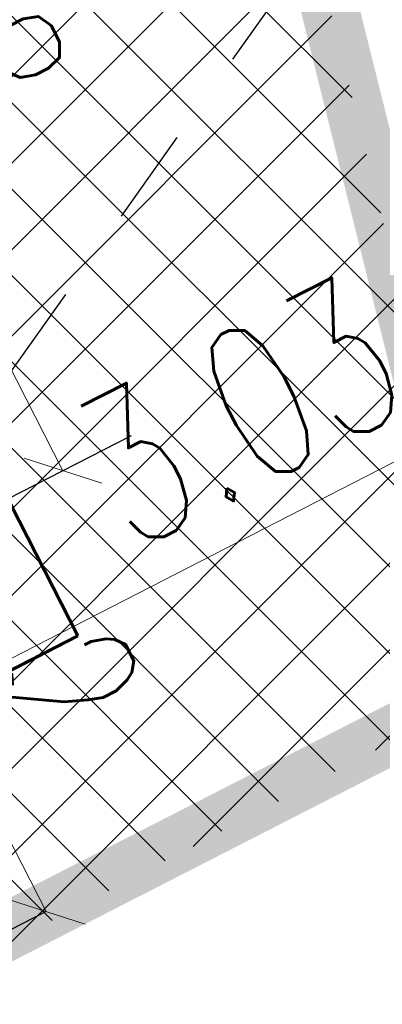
# Model space of a CAD drawing. Header units: metres. Extents: x 7472034 to 8439876, y 5890181 to 5961460.
# Tile 147 of 202: x 8439540.28 to 8439542.16, y 5890376.76 to 5890381.88. Entities that reach past the tile are written whole.
import ezdxf
from ezdxf import colors
from ezdxf.entities.mleader import LeaderData, LeaderLine
from ezdxf.math import Vec2, Vec3

# ---------------------------------------------------------------- set-up
doc = ezdxf.new("R2010")
doc.units = ezdxf.units.M
doc.header["$MEASUREMENT"] = 0
for name, pattern in [('$0$L218_500', [1, 0.5, -0.5]), ('BUW', [1.5, 1, -0.5]), ('CENTER', [2, 1.25, -0.25, 0.25, -0.25]), ('DASHDOT', [25.399999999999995, 12.7, -6.349999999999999, 0, -6.349999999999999]), ('DASHED', [19.049999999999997, 12.7, -6.349999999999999])]:
    doc.linetypes.add(name, pattern=pattern)
doc.layers.get('0').update_dxf_attribs({"linetype": 'CONTINUOUS', "lineweight": 5})
doc.layers.get('Defpoints').update_dxf_attribs({"linetype": 'CONTINUOUS'})
for name, color, linetype, lineweight in [('### Krawężnik', 6, 'CONTINUOUS', 35), ('### rzędne', 172, 'CONTINUOUS', 35), ('_a_widok', 7, 'CONTINUOUS', 5), ('_IS.KD.opis.2', 7, 'CONTINUOUS', 18), ('_IS.TCH.V.oddzialywanie', 30, 'DASHED', 60), ('KOLOR-OBIEKT', 21, 'CONTINUOUS', 13), ('ZAG-obrys 018 wymiary', 7, 'CONTINUOUS', 18), ('ZAG-OBRYS070', 7, 'CONTINUOUS', 70)]:
    doc.layers.add(name, color=color, linetype=linetype, lineweight=lineweight)
doc.layers.add('100_rzut_wym_wew', color=7, linetype='CONTINUOUS')
doc.layers.add('_IS.BLOK.KD.doziemne', color=7, linetype='CONTINUOUS')
doc.styles.add('DIM', font='simplex.shx', dxfattribs={"width": 0.8})
doc.styles.add('RS', font='Romans.shx', dxfattribs={"width": 0.7})
doc.styles.add('style2', font='romans.shx', dxfattribs={"width": 0.7, "oblique": 15})
doc.dimstyles.new('DIM-WEW_500', dxfattribs={"dimscale": 5, "dimtxt": 18, "dimasz": 10, "dimexe": 4, "dimexo": 8, "dimgap": 5, "dimtad": 1, "dimlfac": 0.01, "dimzin": 9, "dimdsep": 46, "dimtxsty": 'DIM', "dimblk": 'ARCHTICK', "dimcen": 5, "dimclrt": 112, "dimadec": 4, "dimazin": 2, "dimtfac": 4, "dimtmove": 0, "dimatfit": 3, "dimldrblk": 'ARCHTICK', "dimfxl": 0, "dimtolj": 1, "dimlwd": 13, "dimarcsym": 0})

# ---------------------------------------------------------------- blocks, each defined once
blk = doc.blocks.new('_Oblique')
at = {"color": 0, "linetype": 'ByBlock', "lineweight": -2}
blk.add_line((-0.5, -0.5), (0.5, 0.5), dxfattribs=at)
blk = doc.blocks.new('*D55')
at = {"layer": 'Defpoints', "color": 0, "linetype": 'Continuous'}
for p in [(8439537.315759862, 5890383.29461513), (8439540.501095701, 5890379.53274644), (8439539.502652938, 5890379.02173564, 7.079631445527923e-07)]:
    blk.add_point(p, dxfattribs=at)
at = {"layer": 'ZAG-obrys 018 wymiary', "color": 0, "linetype": 'Continuous', "lineweight": -2}
for p, q in [((8439538.027906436, 5890383.659097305), (8439538.670275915, 5890383.987867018)), ((8439540.214799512, 5890379.386217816), (8439540.85716899, 5890379.714987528))]:
    blk.add_line(p, q, dxfattribs=at)
at = {"layer": 'ZAG-obrys 018 wymiary', "color": 0, "linetype": 'Continuous', "lineweight": 13}
blk.add_line((8439538.314202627, 5890383.80562593), (8439540.501095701, 5890379.53274644), dxfattribs=at)
at = {"layer": 'ZAG-obrys 018 wymiary', "color": 0, "linetype": 'Continuous', "lineweight": 13, "xscale": 0.3, "yscale": 0.3, "zscale": 0.3}
for p, rotation in [((8439538.314202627, 5890383.80562593), 117.1037209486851), ((8439540.501095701, 5890379.53274644), 297.1037209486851)]:
    blk.add_blockref('_Oblique', p, dxfattribs=dict(at, rotation=rotation))
at = {"layer": 'ZAG-obrys 018 wymiary', "color": 112, "linetype": 'Continuous', "lineweight": 25, "insert": (8439539.941759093, 5890381.942547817), "char_height": 0.8, "attachment_point": 5, "rotation": 297.10372094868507, "style": 'RS'}
blk.add_mtext('\\A1;4.8', dxfattribs=at)
blk = doc.blocks.new('_ArchTick')
at = {"layer": '100_rzut_wym_wew', "color": 0, "linetype": 'Continuous', "const_width": 0.15}
blk.add_lwpolyline([(-0.5, -0.5), (0.5, 0.5)], dxfattribs=at)
blk = doc.blocks.new('*D56')
at = {"layer": 'Defpoints', "color": 0, "linetype": 'Continuous'}
for p in [(8439539.50265294, 5890379.021735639), (8439540.413858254, 5890377.241369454), (8439540.413858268, 5890377.24136946)]:
    blk.add_point(p, dxfattribs=at)
at = {"layer": 'ZAG-obrys 018 wymiary', "color": 0, "linetype": 'Continuous', "lineweight": -2}
for p, q in [((8439539.502652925, 5890379.021735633), (8439539.146579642, 5890378.839494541)), ((8439540.413858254, 5890377.241369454), (8439540.057784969, 5890377.059128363))]:
    blk.add_line(p, q, dxfattribs=at)
at = {"layer": 'ZAG-obrys 018 wymiary', "color": 0, "linetype": 'Continuous', "lineweight": 13}
blk.add_line((8439539.502652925, 5890379.021735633), (8439540.413858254, 5890377.241369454), dxfattribs=at)
at = {"layer": 'ZAG-obrys 018 wymiary', "color": 0, "linetype": 'Continuous', "lineweight": 13, "xscale": 0.3, "yscale": 0.3, "zscale": 0.3}
for p, rotation in [((8439539.502652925, 5890379.021735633), 117.1037215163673), ((8439540.413858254, 5890377.241369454), 297.1037215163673)]:
    blk.add_blockref('_Oblique', p, dxfattribs=dict(at, rotation=rotation))
at = {"layer": 'ZAG-obrys 018 wymiary', "color": 112, "linetype": 'Continuous', "lineweight": 25, "insert": (8439540.49236552, 5890378.40491418), "char_height": 0.8, "attachment_point": 5, "rotation": 297.1037215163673, "style": 'RS'}
blk.add_mtext('\\A1;2', dxfattribs=at)
blk = doc.blocks.new('*D58')
at = {"layer": 'Defpoints', "color": 0, "linetype": 'Continuous'}
for p in [(8439542.195822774, 5890380.402822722), (8439542.536257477, 5890379.738962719), (8439539.50265294, 5890379.021735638, 7.079631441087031e-07)]:
    blk.add_point(p, dxfattribs=at)
at = {"layer": 'ZAG-obrys 018 wymiary', "color": 0, "linetype": 'Continuous', "lineweight": 13}
blk.add_line((8439539.843087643, 5890378.357875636), (8439542.536257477, 5890379.738962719), dxfattribs=at)
at = {"layer": 'ZAG-obrys 018 wymiary', "color": 0, "linetype": 'Continuous', "lineweight": -2}
for p, q in [((8439542.536257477, 5890379.738962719), (8439542.718781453, 5890379.383034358)), ((8439539.843087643, 5890378.357875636), (8439540.025611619, 5890378.001947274))]:
    blk.add_line(p, q, dxfattribs=at)
at = {"layer": 'ZAG-obrys 018 wymiary', "color": 0, "linetype": 'Continuous', "lineweight": 13, "xscale": 0.3, "yscale": 0.3, "zscale": 0.3}
for p, rotation in [((8439542.536257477, 5890379.738962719), 27.14924959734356), ((8439539.843087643, 5890378.357875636), 207.1492495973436)]:
    blk.add_blockref('_Oblique', p, dxfattribs=dict(at, rotation=rotation))
at = {"layer": 'ZAG-obrys 018 wymiary', "color": 112, "linetype": 'Continuous', "lineweight": 25, "insert": (8439541.4190077, 5890379.840317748), "char_height": 0.8, "attachment_point": 5, "rotation": 27.14924959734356, "style": 'RS'}
blk.add_mtext('\\A1;3.03', dxfattribs=at)
blk = doc.blocks.new('A$C1D2679FE')
at = {"layer": 'KOLOR-OBIEKT', "lineweight": 9, "ltscale": 200}
h = blk.add_hatch(dxfattribs=at)
h.set_pattern_fill('ANSI37', color=253, scale=0.1, angle=16)
h.set_pattern_definition([(61, (-7471780.020262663, -5961378.212846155), (-0.2776917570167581, 0.153927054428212), []), (151, (-7471780.020262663, -5961378.212846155), (-0.153927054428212, -0.2776917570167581), [])])
edge = h.paths.add_edge_path()
edge.add_line((196.975401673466, 33.54016214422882), (192.3495923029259, 34.13512154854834))
edge.add_line((192.3495923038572, 34.13512154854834), (187.7176397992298, 34.7308710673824))
edge.add_line((187.7176398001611, 34.7308710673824), (178.5077782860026, 36.15998750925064))
edge.add_line((178.5077782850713, 36.15998750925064), (176.6601969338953, 36.5026140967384))
edge.add_arc((181.3685569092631, 38.18527459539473), 5.000000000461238, 199.6657310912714, 261.1796204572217)
edge.add_line((180.6018702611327, 33.24440507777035), (187.358021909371, 32.19603671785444))
edge.add_line((187.3580219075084, 32.19603671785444), (192.0230219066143, 31.59603671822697))
edge.add_line((192.0230219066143, 31.59603671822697), (196.6880219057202, 30.9960367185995))
edge.add_line((196.6880219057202, 30.9960367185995), (201.9780219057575, 30.48103671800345))
edge.add_line((201.9780219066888, 30.48103671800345), (207.2680219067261, 29.96603671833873))
edge.add_line((207.2680219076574, 29.96603671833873), (216.468021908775, 29.35603671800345))
edge.add_line((216.4680219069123, 29.35603671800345), (221.8830219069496, 29.11103671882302))
edge.add_line((221.8830219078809, 29.11103671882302), (227.2980219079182, 28.86603671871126))
edge.add_line((227.2980219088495, 28.86603671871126), (233.718021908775, 28.60103671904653))
edge.add_line((233.7180219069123, 28.60103671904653), (240.1380219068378, 28.33603671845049))
edge.add_line((240.1380219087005, 28.33603671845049), (245.3280219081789, 28.076036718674))
edge.add_line((245.3280219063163, 28.076036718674), (246.1380219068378, 28.00603671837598))
edge.add_line((246.1380219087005, 28.00603671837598), (248.4280219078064, 27.98603671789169))
edge.add_line((248.4280219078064, 27.98603671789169), (251.4080219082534, 28.33603671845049))
edge.add_line((251.4080219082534, 28.33603671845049), (255.3380219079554, 29.13603671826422))
edge.add_line((255.3380219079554, 29.13603671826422), (258.1480219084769, 30.35603671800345))
edge.add_line((258.1480219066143, 30.35603671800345), (260.6280219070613, 32.076036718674))
edge.add_line((260.6280219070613, 32.076036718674), (262.7080219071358, 34.29603671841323))
edge.add_line((262.7080219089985, 34.29603671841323), (264.3880219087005, 36.826036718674))
edge.add_line((264.3880219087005, 36.826036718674), (265.608021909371, 39.59603671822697))
edge.add_line((265.6080219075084, 39.59603671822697), (266.4080219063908, 42.53603671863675))
edge.add_line((266.4080219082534, 42.53603671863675), (266.6380219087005, 45.60603671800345))
edge.add_line((266.6380219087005, 45.60603671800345), (266.3380219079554, 48.59603671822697))
edge.add_line((266.3380219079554, 48.59603671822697), (265.628021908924, 51.53603671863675))
edge.add_line((265.6280219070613, 51.53603671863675), (264.5280219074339, 54.28603671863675))
edge.add_line((264.5280219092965, 54.28603671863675), (263.3880219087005, 57.11603671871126))
edge.add_line((263.3880219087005, 57.11603671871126), (262.5430219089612, 59.47103671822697))
edge.add_line((262.5430219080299, 59.47103671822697), (261.6980219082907, 61.826036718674))
edge.add_line((261.6980219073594, 61.826036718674), (260.5980219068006, 65.15103671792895))
edge.add_line((260.5980219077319, 65.15103671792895), (259.4980219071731, 68.47603671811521))
edge.add_line((259.4980219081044, 68.47603671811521), (257.3916487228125, 67.77919145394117))
edge.add_line((257.3916487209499, 67.77919145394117), (258.1675714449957, 64.34697791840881))
edge.add_line((258.167571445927, 64.34697791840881), (259.2776264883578, 60.99158426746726))
edge.add_line((259.2776264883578, 60.99158426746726), (260.1334384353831, 58.60645156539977))
edge.add_line((260.1334384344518, 58.60645156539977), (260.9950570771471, 56.20513570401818))
edge.add_line((260.9950570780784, 56.20513570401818), (262.1522789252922, 53.33238322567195))
edge.add_line((262.1522789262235, 53.33238322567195), (263.1827648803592, 50.75616833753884))
edge.add_line((263.1827648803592, 50.75616833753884), (263.8083402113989, 48.16575780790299))
edge.add_line((263.8083402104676, 48.16575780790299), (264.0684198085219, 45.57363114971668))
edge.add_line((264.0684198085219, 45.57363114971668), (263.8734869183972, 42.97170083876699))
edge.add_line((263.8734869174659, 42.97170083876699), (263.1880731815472, 40.45280535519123))
edge.add_line((263.1880731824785, 40.45280535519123), (262.1337886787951, 38.05906103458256))
edge.add_line((262.1337886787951, 38.05906103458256), (260.6936748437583, 35.89031817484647))
edge.add_line((260.6936748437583, 35.89031817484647), (258.9457271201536, 34.02472012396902))
edge.add_line((258.9457271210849, 34.02472012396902), (256.8967191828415, 32.60363397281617))
edge.add_line((256.8967191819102, 32.60363397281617), (254.5645412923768, 31.59108698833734))
edge.add_line((254.5645412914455, 31.59108698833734), (251.0026761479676, 30.86602538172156))
edge.add_line((251.0026761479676, 30.86602538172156), (248.2893446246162, 30.54734550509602))
edge.add_line((248.2893446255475, 30.54734550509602), (246.2595893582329, 30.56507262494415))
edge.add_line((246.2595893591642, 30.56507262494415), (245.5023283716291, 30.63051493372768))
edge.add_line((245.5023283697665, 30.63051493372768), (240.2548571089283, 30.89339403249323))
edge.add_line((240.2548571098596, 30.89339403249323), (233.8236017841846, 31.1588586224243))
edge.add_line((233.8236017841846, 31.1588586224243), (227.4086662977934, 31.42364957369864))
edge.add_line((227.4086662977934, 31.42364957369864), (221.9987299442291, 31.66842047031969))
edge.add_line((221.9987299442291, 31.66842047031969), (217.4544723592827, 31.90290945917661))
edge.add_line((217.4544723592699, 31.90290945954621), (217.0910134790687, 31.92589690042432))
edge.add_line((217.0910134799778, 31.92589689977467), (214.8768218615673, 32.06593639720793))
edge.add_line((214.876821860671, 32.06593639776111), (207.0033997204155, 32.56390146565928))
edge.add_line((207.0033997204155, 32.56390146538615), (202.2260741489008, 33.02899081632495))
edge.add_line((202.2260741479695, 33.02899081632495), (196.975401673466, 33.54016214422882))
blk = doc.blocks.new('A$C2C426404')
at = {"layer": '### rzędne', "color": 0, "linetype": 'CENTER', "lineweight": 25, "insert": (99.45843433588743, 12.60455550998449, 7.079631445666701e-07), "char_height": 0.6, "attachment_point": 1, "rotation": 0.4319074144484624, "style": 'style2'}
blk.add_mtext('133,86', dxfattribs=at)
blk = doc.blocks.new('JPII.KD_aktualizacja rzędnych_20.12.2024')
at = {"layer": '_IS.TCH.V.oddzialywanie', "color": 150, "linetype": 'DASHDOT', "ltscale": 0.1, "elevation": 7.079631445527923e-07}
blk.add_lwpolyline([(8438658.703454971, 5890663.091213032), (8438680.958035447, 5890674.481281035), (8438678.042178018, 5890680.178453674), (8438655.787597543, 5890668.78838567)], close=True, dxfattribs=at)
at = {"layer": '_IS.KD.opis.2', "color": 0}
ml = blk.add_multileader_mtext('Standard', dxfattribs=at)
ml.set_content('Y=8438689,8814\\PX=5890674,8289', style='RS')
ml.set_leader_properties()
ml.build(insert=Vec2(0, 0))
ml.multileader.update_dxf_attribs({"text_left_attachment_type": 2, "text_right_attachment_type": 2, "dogleg_length": 2.433335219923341, "arrow_head_size": 0.25})
ctx = ml.context
ctx.base_point, ctx.char_height, ctx.arrow_head_size, ctx.landing_gap_size, ctx.plane_origin = Vec3(8438684.35672346, 5890680.681980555, 7.079631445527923e-07), 0.75, 0.25, 0.3, Vec3(8438680.629772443, 5890670.357746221, 7.079631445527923e-07)
ctx.left_attachment, ctx.right_attachment, ctx.text_align_type = 2, 2, 1
notes = []
notes.append((ctx, [(1, (1, 1, 0), (8438684.03739247, 5890680.681980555, 7.079631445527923e-07), (1, 0), 0.3193309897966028, [(0, [(8438679.881406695, 5890674.828945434, 7.079631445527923e-07)], 0, [])])]))
ctx.mtext.insert, ctx.mtext.width, ctx.mtext.defined_height, ctx.mtext.alignment, ctx.mtext.flow_direction = Vec3(8438688.04422346, 5890681.753409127, 7.079631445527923e-07), 15.79587653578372, 4.844527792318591, 2, 5
for ctx, leaders in notes:
    for number, flags, end, landing, length, lines in leaders:
        leader = LeaderData()
        leader.index, (leader.has_last_leader_line, leader.has_dogleg_vector, leader.attachment_direction) = number, flags
        leader.last_leader_point, leader.dogleg_vector, leader.dogleg_length = Vec3(end), Vec3(landing), length
        for number, points, colour, breaks in lines:
            line = LeaderLine()
            line.index, line.vertices, line.color, line.breaks = number, Vec3.list(points), colors.encode_raw_color(colour), breaks
            leader.lines.append(line)
        ctx.leaders.append(leader)

msp = doc.modelspace()

# ---------------------------------------------------------------- hatches: boundary and pattern name
at = {"layer": 'KOLOR-OBIEKT', "lineweight": 9}
h = msp.add_hatch(dxfattribs=at)
h.set_pattern_fill('ANSI37', color=73, scale=0.1)
h.set_pattern_definition([(45, (967499.2092647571, -71042.97165620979), (-0.2245064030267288, 0.2245064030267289), []), (135, (967499.2092647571, -71042.97165620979), (-0.2245064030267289, -0.2245064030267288), [])])
edge = h.paths.add_edge_path()
edge.add_arc((8439443.60123986, 5890379.17988472), 6.652831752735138, 296.7043321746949, 335.0331150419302)
edge.add_arc((8439476.194075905, 5890367.917634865), 27.87464989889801, 155.1393615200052, 162.3446315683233, ccw=False)
edge.add_arc((8439457.399943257, 5890376.211109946), 7.345078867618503, 127.98309878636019, 152.2023641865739, ccw=False)
edge.add_arc((8439457.741930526, 5890376.488713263), 7.349948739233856, 107.1989600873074, 131.4182254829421, ccw=False)
edge.add_line((8439455.568618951, 5890383.509999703), (8439473.898437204, 5890392.710084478))
edge.add_arc((8439481.742870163, 5890376.384611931), 18.11232128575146, 99.26977735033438, 115.6644084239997, ccw=False)
edge.add_line((8439478.825278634, 5890394.260401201), (8439481.377171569, 5890394.321440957))
edge.add_arc((8439482.909595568, 5890377.390082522), 17.00056533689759, 88.22393661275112, 95.17163768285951, ccw=False)
edge.add_arc((8439482.561499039, 5890405.235869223), 10.88860248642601, 274.6092070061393, 298.9976789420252)
edge.add_arc((8443006.923870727, 5883371.657126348), 7856.29059094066, 116.59181359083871, 116.61107962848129, ccw=False)
edge.add_arc((8439465.895823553, 5890431.340313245), 42.15757971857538, 305.2087751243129, 306.7865132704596)
edge.add_arc((8439488.80074795, 5890400.283338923), 3.577668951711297, 310.8590814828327, 340.7280968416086)
edge.add_line((8439492.177934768, 5890399.102523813), (8439493.275267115, 5890403.980640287))
edge.add_line((8439493.275267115, 5890403.980640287), (8439502.266345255, 5890408.28072203))
edge.add_line((8439502.266345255, 5890408.28072203), (8439504.844191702, 5890407.694009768))
edge.add_line((8439504.844191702, 5890407.694009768), (8439506.125281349, 5890405.329609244))
edge.add_arc((8439507.019670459, 5890405.776898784), 0.9999999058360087, 206.5699188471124, 283.6833393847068)
edge.add_line((8439507.256226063, 5890404.805280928), (8439511.624560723, 5890406.970734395))
edge.add_line((8439511.624560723, 5890406.970734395), (8439511.39896348, 5890407.420225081))
edge.add_line((8439511.39896348, 5890407.420225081), (8439510.561982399, 5890407.017405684))
edge.add_line((8439510.561982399, 5890407.017405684), (8439509.330427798, 5890409.481424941))
edge.add_line((8439509.330427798, 5890409.481424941), (8439512.635426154, 5890411.138401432))
edge.add_line((8439512.635426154, 5890411.138401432), (8439512.638568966, 5890411.136467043))
edge.add_line((8439512.638568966, 5890411.136467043), (8439515.998443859, 5890412.829496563))
edge.add_line((8439515.998443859, 5890412.829496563), (8439517.239018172, 5890410.325621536))
edge.add_line((8439517.239018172, 5890410.325621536), (8439513.919446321, 5890408.633274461))
edge.add_line((8439513.919446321, 5890408.633274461), (8439514.091312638, 5890408.235941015))
edge.add_line((8439514.091312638, 5890408.235941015), (8439518.839102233, 5890410.604261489))
edge.add_line((8439518.839102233, 5890410.604261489), (8439518.585943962, 5890412.843737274))
edge.add_line((8439518.585943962, 5890412.843737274), (8439518.274555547, 5890413.628049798))
edge.add_line((8439518.274555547, 5890413.628049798), (8439517.839658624, 5890414.494365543))
edge.add_line((8439517.839658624, 5890414.494365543), (8439524.310164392, 5890417.742607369))
edge.add_line((8439524.310164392, 5890417.742607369), (8439525.122207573, 5890416.124990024))
edge.add_line((8439525.122207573, 5890416.124990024), (8439526.840645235, 5890414.670893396))
edge.add_line((8439526.840645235, 5890414.670893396), (8439527.244697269, 5890414.489695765))
edge.add_arc((8439552.769967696, 5890317.570311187), 100.2242811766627, 102.79246926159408, 104.75471345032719, ccw=False)
edge.add_arc((8439529.321881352, 5890420.105147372), 4.960037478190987, 284.6730648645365, 320.3902958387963)
edge.add_arc((8435016.013859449, 5889290.11735932), 4655.555010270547, 14.00691021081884, 14.04831962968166)
edge.add_line((8439532.327549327, 5890420.207226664), (8439525.877549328, 5890423.127226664))
edge.add_line((8439525.877549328, 5890423.127226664), (8439431.028022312, 5890376.803268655))
edge.add_line((8439431.028022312, 5890376.803268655), (8439435.479127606, 5890375.417226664))
edge.add_line((8439435.479127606, 5890375.417226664), (8439446.590932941, 5890373.236661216))
edge = h.paths.add_edge_path()
edge.add_arc((8439530.228804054, 5890405.916425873), 3.001836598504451, 99.44813666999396, 208.2631515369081)
edge.add_line((8439527.5848402, 5890404.494990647), (8439533.209264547, 5890393.206690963))
edge.add_line((8439533.209264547, 5890393.206690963), (8439519.17443581, 5890386.185049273))
edge.add_line((8439519.17443581, 5890386.185049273), (8439523.57812012, 5890377.411604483))
edge.add_line((8439523.57812012, 5890377.411604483), (8439517.455507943, 5890374.324033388))
edge.add_line((8439517.455507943, 5890374.324033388), (8439517.445860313, 5890374.319191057))
edge.add_line((8439517.445860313, 5890374.319191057), (8439517.33905848, 5890374.265585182))
edge.add_line((8439517.33905848, 5890374.265585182), (8439516.815779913, 5890375.308140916))
edge.add_line((8439516.815779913, 5890375.308140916), (8439511.370501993, 5890372.574998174))
edge.add_line((8439511.370501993, 5890372.574998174), (8439511.888417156, 5890371.529804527))
edge.add_line((8439511.888417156, 5890371.529804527), (8439506.425671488, 5890368.787948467))
edge.add_line((8439506.425671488, 5890368.787948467), (8439505.890341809, 5890369.841556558))
edge.add_line((8439505.890341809, 5890369.841556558), (8439505.8884594, 5890369.869391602))
edge.add_line((8439505.8884594, 5890369.869391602), (8439500.283276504, 5890366.97762632))
edge.add_line((8439500.283276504, 5890366.97762632), (8439519.478066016, 5890366.160130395))
edge.add_line((8439519.478066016, 5890366.160130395), (8439542.767549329, 5890378.417226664))
edge.add_line((8439542.767549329, 5890378.417226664), (8439538.675788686, 5890394.802262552))
edge.add_line((8439538.675788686, 5890394.802262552), (8439537.066416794, 5890401.238139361))
edge.add_line((8439537.066416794, 5890401.238139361), (8439535.557306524, 5890407.69906358))
edge.add_arc((8439531.145391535, 5890400.872499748), 8.128158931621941, 57.12596579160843, 99.98506404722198)
edge = h.paths.add_edge_path()
edge.add_line((8439470.194509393, 5890384.137651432), (8439461.355169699, 5890379.697090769))
edge.add_line((8439461.355169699, 5890379.697090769), (8439460.080861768, 5890379.068371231))
edge.add_line((8439460.080861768, 5890379.068371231), (8439457.869254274, 5890377.642639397))
edge.add_arc((8439460.609507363, 5890373.444653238), 5.013190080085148, 123.1346622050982, 204.022759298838)
edge.add_line((8439456.030540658, 5890371.403786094), (8439459.447549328, 5890370.707226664))
edge.add_line((8439459.447549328, 5890370.707226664), (8439480.497107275, 5890367.736747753))
edge.add_line((8439480.497107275, 5890367.736747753), (8439497.963342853, 5890367.082590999))
edge.add_line((8439497.963342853, 5890367.082590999), (8439496.62020549, 5890369.722641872))
edge.add_line((8439496.62020549, 5890369.722641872), (8439494.91788047, 5890373.087302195))
edge.add_arc((8439489.468037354, 5890366.363615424), 8.654984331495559, 50.97371617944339, 58.22889977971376)
edge.add_line((8439494.025120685, 5890373.721722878), (8439490.036071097, 5890376.575637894))
edge.add_line((8439490.036071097, 5890376.575637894), (8439489.954459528, 5890375.592465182))
edge.add_line((8439489.954459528, 5890375.592465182), (8439490.917133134, 5890375.538648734))
edge.add_line((8439490.917133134, 5890375.538648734), (8439490.678913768, 5890371.956837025))
edge.add_line((8439490.678913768, 5890371.956837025), (8439482.55041443, 5890372.440399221))
edge.add_line((8439482.55041443, 5890372.440399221), (8439482.851718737, 5890376.020734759))
edge.add_line((8439482.851718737, 5890376.020734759), (8439487.354100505, 5890375.749064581))
edge.add_line((8439487.354100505, 5890375.749064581), (8439487.521080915, 5890378.34061919))
edge.add_line((8439487.521080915, 5890378.34061919), (8439481.803471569, 5890382.401025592))
edge.add_arc((8439487.942466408, 5890392.088814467), 11.46911116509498, 231.6002274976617, 237.6382272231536, ccw=False)
edge.add_line((8439480.818489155, 5890383.100518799), (8439480.351152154, 5890383.41057529))
edge.add_line((8439480.351152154, 5890383.41057529), (8439479.210044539, 5890382.939428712))
edge.add_line((8439479.210044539, 5890382.939428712), (8439480.412913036, 5890383.399613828))
edge.add_arc((8439474.682487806, 5890375.167564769), 10.03017472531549, 55.15777404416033, 116.5800473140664)
h.paths.add_polyline_path([(8439461.898919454, 5890370.792156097), (8439462.257176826, 5890373.552492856)], flags=16)

# ---------------------------------------------------------------- linework, layer by layer
at = {"layer": '_IS.TCH.V.oddzialywanie', "color": 150, "linetype": 'DASHDOT', "ltscale": 0.1, "elevation": 7.079631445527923e-07}
msp.add_lwpolyline([(8439518.324701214, 5890367.284003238), (8439540.57928169, 5890378.674071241), (8439537.66342426, 5890384.37124388), (8439515.408843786, 5890372.981175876)], close=True, dxfattribs=at)
at = {"layer": 'ZAG-OBRYS070', "color": 196, "linetype": 'BUW', "lineweight": 50, "ltscale": 3, "const_width": 0.3, "flags": 128}
msp.add_lwpolyline([(8439542.761230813, 5890378.44277308), (8439518.201230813, 5890365.87277308), (8439498.318540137, 5890366.928954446), (8439486.18449514, 5890370.070575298), (8439475.080399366, 5890372.569959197), (8439442.183929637, 5890382.26561104), (8439442.183929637, 5890382.26561104), (8439442.183929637, 5890382.26561104), (8439482.631230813, 5890402.022773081), (8439495.031636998, 5890408.082453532), (8439507.432043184, 5890414.142133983), (8439507.432043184, 5890414.142133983), (8439525.871230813, 5890423.15277308), (8439532.321230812, 5890420.23277308), (8439542.761230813, 5890378.44277308)], close=True, dxfattribs=at)

# ---------------------------------------------------------------- block references
at = {"layer": '### Krawężnik', "color": 1, "linetype": 'Continuous', "lineweight": 60, "ltscale": 0.2}
msp.add_blockref('A$C1D2679FE', (8439279.223208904, 5890335.266736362), dxfattribs=at)
at = {"layer": '_a_widok', "color": 0, "linetype": 'Continuous', "lineweight": 60, "ltscale": 0.2}
msp.add_blockref('A$C2C426404', (8439438.733810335, 5890365.88383195), dxfattribs=at)
msp.add_blockref('A$C2C426404', (8439438.733810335, 5890365.88383195), dxfattribs=at)
at = {"layer": '_IS.BLOK.KD.doziemne', "linetype": '$0$L218_500'}
msp.add_blockref('JPII.KD_aktualizacja rzędnych_20.12.2024', (859.6212462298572, -295.8072097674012), dxfattribs=at)

# ---------------------------------------------------------------- dimensions: what is measured, and where the dimension line sits
at = {"layer": 'ZAG-obrys 018 wymiary', "linetype": 'Continuous', "lineweight": 25}
for p1, p2, distance, picture, middle in [((8439537.315759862, 5890383.29461513), (8439539.502652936, 5890379.021735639, 7.079631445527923e-07), 1.1216149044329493, '*D55', (8439539.941759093, 5890381.942547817)), ((8439539.50265294, 5890379.02173564), (8439540.413858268, 5890377.241369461), -1.6234955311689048e-08, '*D56', (8439540.49236552, 5890378.40491418))]:
    dim = msp.add_aligned_dim(p1=p1, p2=p2, distance=distance, dimstyle='DIM-WEW_500', override={"dimscale": 0.1, "dimtxt": 8, "dimasz": 3, "dimgap": 2, "dimlfac": 1, "dimtxsty": 'RS', "dimblk1": 'Oblique', "dimblk2": 'Oblique', "dimsah": 1, "dimfxl": 50, "dimfxlon": 1}, dxfattribs=at)
    dim.commit()
    dim.dimension.update_dxf_attribs({"geometry": picture, "text_midpoint": middle})
dim = msp.add_linear_dim(base=(8439542.536257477, 5890379.738962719), p1=(8439539.50265294, 5890379.021735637, 7.079631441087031e-07), p2=(8439542.195822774, 5890380.402822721), angle=27.149249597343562, dimstyle='DIM-WEW_500', override={"dimscale": 0.1, "dimtxt": 8, "dimasz": 3, "dimgap": 2, "dimlfac": 1, "dimtxsty": 'RS', "dimblk1": 'Oblique', "dimblk2": 'Oblique', "dimsah": 1, "dimfxl": 50, "dimfxlon": 1}, dxfattribs=at)
dim.commit()
dim.dimension.update_dxf_attribs({"geometry": '*D58', "text_midpoint": (8439541.692793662, 5890379.306425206), "dimtype": 161})

doc.saveas('drawing.dxf')
